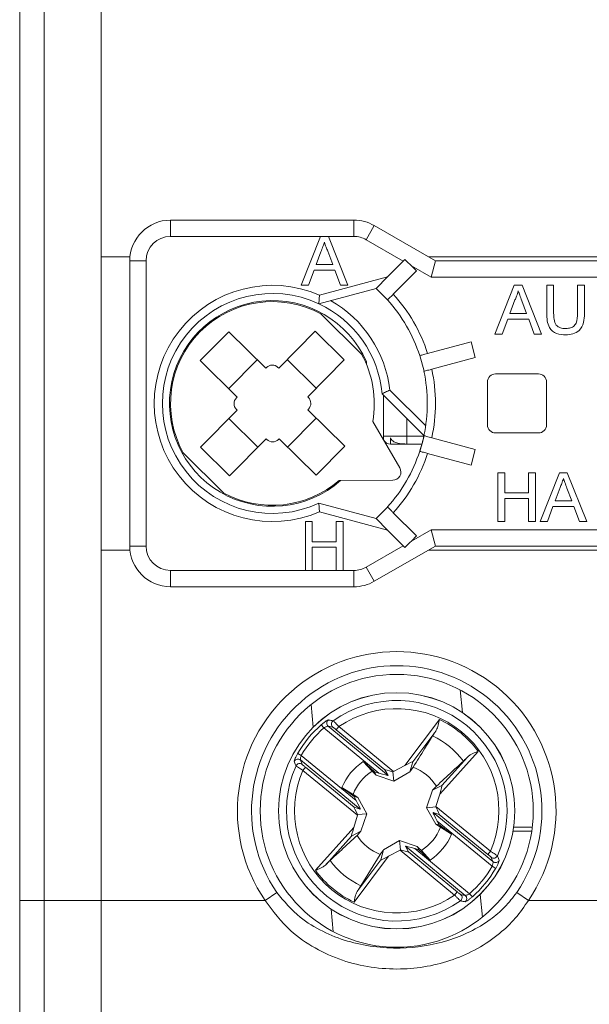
# Model space of a CAD drawing. Header units: millimetres. Extents: x 0 to 420, y 0 to 297.
# Tile 7 of 20: x 108 to 122, y 200 to 224. Entities that reach past the tile are written whole.
import ezdxf

# ---------------------------------------------------------------- set-up
doc = ezdxf.new("R2010")
doc.units = ezdxf.units.MM

msp = doc.modelspace()

# ---------------------------------------------------------------- linework, layer by layer
at = {"color": 7, "linetype": 'Continuous', "lineweight": 15}
for p, q in [((108.131, 202.412), (108.131, 229.612)), ((108.731, 229.612), (108.731, 202.412)), ((110.131, 218.212), (110.131, 229.612)), ((110.131, 229.612), (110.131, 202.412)), ((111.831, 219.112), (111.831, 218.712)), ((111.831, 219.112), (116.331, 219.112)), ((116.331, 218.712), (116.331, 219.112)), ((116.831, 218.978), (116.631, 218.631)), ((116.831, 218.978), (118.331, 218.112)), ((115.514, 218.712), (111.831, 218.712)), ((115.514, 218.712), (115.038, 217.512)), ((115.705, 218.712), (115.514, 218.712)), ((116.182, 217.512), (115.705, 218.712)), ((116.331, 218.712), (115.705, 218.712)), ((117.542, 218.105), (116.631, 218.631)), ((115.405, 218.019), (115.521, 218.335)), ((115.692, 218.352), (115.814, 218.019)), ((110.836, 218.212), (110.131, 218.212)), ((111.231, 218.112), (110.831, 218.112)), ((110.831, 211.112), (110.831, 218.112)), ((111.231, 218.112), (111.231, 211.112)), ((115.814, 218.019), (115.405, 218.019)), ((117.156, 217.719), (117.542, 218.105)), ((117.581, 218.145), (117.542, 218.105)), ((129.164, 218.212), (118.158, 218.212)), ((118.331, 218.112), (118.224, 217.712)), ((118.331, 218.112), (124.031, 218.112)), ((115.217, 217.512), (115.354, 217.881)), ((115.354, 217.881), (115.865, 217.881)), ((115.865, 217.881), (116.002, 217.512)), ((117.297, 217.295), (117.867, 217.864)), ((117.74, 217.991), (117.867, 217.864)), ((118.224, 217.712), (117.74, 217.991)), ((115.486, 217.272), (117.156, 217.719)), ((117.156, 217.719), (116.873, 217.436)), ((124.031, 217.712), (118.224, 217.712)), ((115.038, 217.512), (115.217, 217.512)), ((116.873, 217.436), (115.469, 217.06)), ((116.002, 217.512), (116.182, 217.512)), ((116.873, 217.436), (117.156, 217.154)), ((119.79, 216.312), (120.266, 217.512)), ((120.266, 217.512), (120.457, 217.512)), ((120.457, 217.512), (120.934, 216.312)), ((121.062, 216.821), (121.062, 217.512)), ((121.062, 217.512), (121.231, 217.512)), ((121.231, 217.512), (121.231, 216.829)), ((121.816, 217.512), (121.985, 217.512)), ((121.816, 216.829), (121.816, 217.512)), ((121.985, 217.512), (121.985, 216.821)), ((120.28, 217.152), (120.157, 216.819)), ((120.567, 216.819), (120.45, 217.135)), ((116.517, 215.825), (115.522, 216.81)), ((120.157, 216.819), (120.567, 216.819)), ((120.106, 216.681), (119.969, 216.312)), ((120.618, 216.681), (120.106, 216.681)), ((120.754, 216.312), (120.618, 216.681)), ((113.261, 216.374), (112.558, 215.663)), ((114.167, 215.477), (113.261, 216.374)), ((115.382, 216.385), (114.486, 215.479)), ((115.382, 216.385), (116.093, 215.682)), ((118.138, 215.839), (119.205, 216.125)), ((119.205, 216.125), (119.309, 215.739)), ((119.969, 216.312), (119.79, 216.312)), ((120.934, 216.312), (120.754, 216.312)), ((113.464, 214.766), (112.558, 215.663)), ((113.959, 215.684), (113.255, 214.973)), ((115.403, 214.984), (114.692, 215.687)), ((116.093, 215.682), (115.196, 214.775)), ((116.639, 215.574), (116.639, 215.637)), ((117.95, 215.788), (118.053, 215.402)), ((118.242, 215.453), (119.309, 215.739)), ((114.167, 215.477), (114.185, 215.495)), ((114.468, 215.496), (114.486, 215.479)), ((119.606, 214.087), (119.606, 215.137)), ((119.806, 215.337), (120.856, 215.337)), ((121.056, 215.137), (121.056, 214.087)), ((117.212, 214.942), (118.091, 214.063)), ((113.446, 214.749), (113.464, 214.766)), ((115.196, 214.775), (115.214, 214.758)), ((118.048, 213.823), (117.02, 214.851)), ((117.054, 214.817), (117.054, 213.812)), ((113.466, 214.448), (112.569, 213.542)), ((113.466, 214.448), (113.448, 214.466)), ((115.216, 214.475), (115.198, 214.457)), ((116.104, 213.56), (115.198, 214.457)), ((113.259, 214.24), (113.97, 213.536)), ((114.703, 213.54), (115.407, 214.251)), ((117.457, 213.028), (116.791, 214.168)), ((117.631, 214.24), (117.631, 213.812)), ((114.176, 213.745), (113.28, 212.838)), ((114.194, 213.727), (114.176, 213.745)), ((114.495, 213.746), (114.477, 213.729)), ((115.401, 212.85), (114.495, 213.746)), ((117.054, 213.812), (117.631, 213.812)), ((117.231, 213.766), (117.231, 213.612)), ((117.631, 213.812), (117.631, 213.616)), ((117.631, 213.812), (118.046, 213.812)), ((118.002, 213.628), (118.053, 213.821)), ((118.242, 213.771), (119.309, 213.485)), ((120.856, 213.887), (119.806, 213.887)), ((112.569, 213.542), (113.28, 212.838)), ((116.104, 213.56), (115.401, 212.85)), ((117.997, 213.612), (117.231, 213.612)), ((117.998, 213.616), (117.631, 213.616)), ((117.95, 213.435), (118.002, 213.628)), ((119.205, 213.099), (119.309, 213.485)), ((112.145, 213.398), (113.14, 212.413)), ((118.138, 213.385), (119.205, 213.099)), ((115.966, 212.72), (117.285, 212.727)), ((119.862, 211.712), (119.862, 212.912)), ((119.862, 212.912), (120.031, 212.912)), ((120.031, 212.912), (120.031, 212.419)), ((120.616, 212.419), (120.616, 212.912)), ((120.616, 212.912), (120.785, 212.912)), ((120.785, 212.912), (120.785, 211.712)), ((120.898, 211.712), (121.374, 212.912)), ((121.374, 212.912), (121.565, 212.912)), ((121.565, 212.912), (122.041, 211.712)), ((121.387, 212.552), (121.265, 212.219)), ((121.674, 212.219), (121.558, 212.535)), ((120.031, 212.419), (120.616, 212.419)), ((120.616, 212.281), (120.031, 212.281)), ((120.031, 212.281), (120.031, 211.712)), ((120.616, 211.712), (120.616, 212.281)), ((121.265, 212.219), (121.674, 212.219)), ((115.469, 212.163), (116.873, 211.787)), ((116.873, 211.787), (117.156, 212.07)), ((121.214, 212.081), (121.077, 211.712)), ((121.725, 212.081), (121.214, 212.081)), ((121.862, 211.712), (121.725, 212.081)), ((117.156, 211.504), (115.486, 211.952)), ((116.873, 211.787), (117.156, 211.504)), ((117.297, 211.928), (117.867, 211.359)), ((115.14, 211.712), (115.14, 210.512)), ((115.31, 211.712), (115.14, 211.712)), ((115.31, 211.219), (115.31, 211.712)), ((115.894, 211.712), (115.894, 211.219)), ((116.063, 211.712), (115.894, 211.712)), ((116.063, 210.512), (116.063, 211.712)), ((117.156, 211.504), (117.542, 211.118)), ((117.74, 211.232), (118.224, 211.512)), ((118.224, 211.512), (118.331, 211.112)), ((118.224, 211.512), (124.031, 211.512)), ((120.031, 211.712), (119.862, 211.712)), ((120.785, 211.712), (120.616, 211.712)), ((121.077, 211.712), (120.898, 211.712)), ((122.041, 211.712), (121.862, 211.712)), ((117.74, 211.232), (117.867, 211.359)), ((110.131, 202.412), (110.131, 211.012)), ((110.131, 211.012), (110.836, 211.012)), ((110.831, 211.112), (111.231, 211.112)), ((115.894, 211.219), (115.31, 211.219)), ((115.31, 211.081), (115.894, 211.081)), ((115.31, 210.512), (115.31, 211.081)), ((115.894, 211.081), (115.894, 210.512)), ((116.631, 210.592), (117.542, 211.118)), ((118.331, 211.112), (116.831, 210.246)), ((117.542, 211.118), (117.581, 211.079)), ((118.158, 211.012), (129.164, 211.012)), ((124.031, 211.112), (118.331, 211.112)), ((116.631, 210.592), (116.831, 210.246)), ((111.831, 210.512), (111.831, 210.112)), ((111.831, 210.512), (115.14, 210.512)), ((115.14, 210.512), (115.31, 210.512)), ((115.31, 210.512), (115.894, 210.512)), ((115.894, 210.512), (116.063, 210.512)), ((116.063, 210.512), (116.331, 210.512)), ((116.331, 210.112), (116.331, 210.512)), ((116.331, 210.112), (111.831, 210.112)), ((115.526, 206.721), (115.592, 206.646)), ((115.7, 206.687), (117.167, 205.48)), ((115.813, 206.664), (115.7, 206.687)), ((115.897, 206.601), (115.96, 206.679)), ((115.96, 206.679), (117.3, 205.578)), ((117.581, 205.727), (118.427, 206.853)), ((116.939, 205.539), (115.592, 206.646)), ((117.091, 205.62), (115.897, 206.601)), ((118.339, 206.57), (117.775, 205.818)), ((114.953, 206.023), (115.039, 205.973)), ((115.039, 205.973), (116.386, 204.866)), ((119.377, 206.072), (118.436, 205.024)), ((115.02, 205.86), (115.064, 205.753)), ((116.488, 204.653), (115.02, 205.86)), ((116.777, 205.585), (116.558, 205.82)), ((116.558, 205.82), (116.837, 205.569)), ((117.3, 205.578), (117.581, 205.727)), ((117.704, 205.57), (117.775, 205.818)), ((118.488, 205.232), (119.116, 205.931)), ((115.078, 205.605), (115.142, 205.682)), ((116.418, 204.504), (115.078, 205.605)), ((115.142, 205.682), (116.336, 204.701)), ((116.878, 205.489), (116.777, 205.585)), ((116.878, 205.489), (116.837, 205.569)), ((116.837, 205.569), (116.939, 205.539)), ((117.31, 205.343), (116.878, 205.489)), ((117.167, 205.48), (117.091, 205.62)), ((117.31, 205.343), (117.287, 205.571)), ((117.704, 205.57), (117.31, 205.343)), ((117.785, 205.683), (117.704, 205.57)), ((118.258, 205.115), (118.488, 205.232)), ((118.258, 205.115), (118.354, 205.216)), ((116.036, 205.186), (116.31, 205.016)), ((116.336, 204.96), (116.036, 205.186)), ((116.31, 205.016), (116.423, 204.935)), ((118.113, 204.683), (118.258, 205.115)), ((118.436, 205.024), (118.344, 204.719)), ((116.386, 204.866), (116.336, 204.96)), ((116.423, 204.935), (116.336, 204.96)), ((116.423, 204.935), (116.649, 204.54)), ((116.326, 204.199), (116.418, 204.504)), ((116.336, 204.701), (116.488, 204.653)), ((116.649, 204.54), (116.422, 204.518)), ((116.649, 204.54), (116.504, 204.109)), ((118.113, 204.683), (118.34, 204.706)), ((118.339, 204.288), (118.113, 204.683)), ((118.426, 204.523), (118.274, 204.57)), ((118.274, 204.57), (119.742, 203.364)), ((118.344, 204.719), (119.684, 203.618)), ((119.62, 203.541), (118.426, 204.523)), ((118.339, 204.288), (118.426, 204.264)), ((118.452, 204.208), (118.339, 204.288)), ((118.376, 204.358), (118.426, 204.264)), ((119.723, 203.25), (118.376, 204.358)), ((118.426, 204.264), (118.726, 204.038)), ((115.385, 203.152), (116.326, 204.199)), ((116.504, 204.109), (116.274, 203.992)), ((116.504, 204.109), (116.408, 204.008)), ((118.726, 204.038), (118.452, 204.208)), ((120.238, 204.112), (120.693, 204.112)), ((120.253, 204.212), (120.707, 204.212)), ((116.274, 203.992), (115.646, 203.292)), ((117.058, 203.654), (117.453, 203.88)), ((117.453, 203.88), (117.475, 203.653)), ((117.453, 203.88), (117.884, 203.735)), ((116.501, 202.772), (116.977, 203.54)), ((117.058, 203.654), (116.987, 203.405)), ((117.462, 203.646), (117.181, 203.497)), ((118.802, 202.545), (117.462, 203.646)), ((117.595, 203.743), (117.671, 203.604)), ((119.062, 202.537), (117.595, 203.743)), ((117.671, 203.604), (118.865, 202.622)), ((117.925, 203.654), (117.823, 203.685)), ((117.823, 203.685), (119.17, 202.578)), ((117.884, 203.735), (117.925, 203.654)), ((118.204, 203.403), (117.925, 203.654)), ((117.985, 203.639), (118.204, 203.403)), ((119.684, 203.618), (119.62, 203.541)), ((117.181, 203.497), (116.335, 202.371)), ((116.423, 202.654), (116.987, 203.405)), ((119.742, 203.364), (119.698, 203.47)), ((119.723, 203.25), (119.809, 203.2)), ((114.437, 202.607), (114.151, 202.412)), ((118.865, 202.622), (118.802, 202.545)), ((118.949, 202.56), (119.062, 202.537)), ((119.17, 202.578), (119.236, 202.503)), ((120.611, 202.412), (120.325, 202.607)), ((108.131, 199.012), (108.131, 202.412)), ((108.731, 202.412), (108.131, 202.412)), ((108.731, 202.412), (108.731, 198.412)), ((108.731, 202.412), (110.131, 202.412)), ((110.131, 202.412), (114.151, 202.412)), ((110.131, 198.412), (110.131, 202.412)), ((120.611, 202.412), (124.651, 202.412))]:
    msp.add_line(p, q, dxfattribs=at)
at = {"color": 8, "linetype": 'Continuous', "lineweight": 15}
for p, q in [((118.937, 207.579), (118.991, 207.024)), ((115.28, 207.221), (115.334, 206.666)), ((119.428, 202.557), (119.482, 202.002)), ((115.771, 202.2), (115.825, 201.645))]:
    msp.add_line(p, q, dxfattribs=at)
at = {"color": 7, "linetype": 'Continuous', "lineweight": 15}
for radius in [3.35, 2.9, 2.899]:
    msp.add_circle((117.381, 204.612), radius, dxfattribs=at)
for centre, radius, start, end in [((111.831, 218.112), 1, 90, 180), ((116.331, 218.112), 1, 60, 90), ((111.831, 218.112), 0.6, 90, 180), ((116.331, 218.112), 0.6, 60, 90), ((114.331, 214.612), 2.9, 66.532, 293.468), ((114.331, 214.612), 2.7, 65.0744, 294.9256), ((114.331, 214.612), 4, 17.866, 42.134), ((114.331, 214.612), 2.525, 23.9501, 311.4958), ((114.331, 214.612), 2.5, 61.5612, 209.0408), ((114.331, 214.612), 2.7, 5.0744, 65.0744), ((114.331, 214.612), 2.9, 6.532, 60.5605), ((114.331, 214.612), 3.8, 18.017, 41.983), ((114.331, 214.612), 2.5, 349.7652, 29.0408), ((114.327, 215.354), 0.2, 45.301, 135.301), ((114.331, 214.612), 3.8, 348.017, 11.983), ((114.331, 214.612), 4, 347.866, 12.134), ((119.806, 215.137), 0.2, 90, 180), ((120.856, 215.137), 0.2, 0, 90), ((113.589, 214.608), 0.2, 135.301, 225.301), ((115.073, 214.616), 0.2, 315.301, 45.301), ((119.806, 214.087), 0.2, 180, 270), ((120.856, 214.087), 0.2, 270, 0), ((114.335, 213.869), 0.2, 225.301, 315.301), ((117.231, 213.812), 0.2, 207.8094, 270), ((114.331, 214.612), 3.8, 345, 348.017), ((114.331, 214.612), 3.8, 318.017, 341.983), ((114.331, 214.612), 3.8, 341.983, 345), ((114.331, 214.612), 4, 317.866, 342.134), ((117.284, 212.927), 0.2, 270.301, 30.301), ((114.331, 214.612), 2.5, 241.5612, 310.8368), ((111.831, 211.112), 1, 180, 270), ((111.831, 211.112), 0.6, 180, 270), ((116.331, 211.112), 0.6, 270, 300), ((116.331, 211.112), 1, 270, 300), ((117.381, 204.612), 3.908, 325.743, 214.257), ((117.381, 204.612), 3.562, 325.743, 214.257), ((117.381, 204.612), 2.707, 335.914, 125.2507), ((117.381, 204.612), 2.508, 336.6604, 124.5043), ((117.381, 204.612), 2.809, 131.3322, 149.8325), ((115.764, 206.764), 0.1, 127.3397, 230.0791), ((115.877, 206.741), 0.1, 125.6736, 230.0612), ((117.381, 204.612), 2.473, 36.1881, 64.9765), ((117.381, 204.612), 2.709, 131.3322, 149.8325), ((117.381, 204.612), 2.04, 36.7259, 64.4388), ((117.381, 204.612), 2.707, 155.914, 305.2507), ((114.957, 205.781), 0.1, 51.0855, 153.8249), ((115.001, 205.675), 0.1, 51.1035, 155.491), ((117.381, 204.612), 1.463, 124.2659, 156.8987), ((117.381, 204.612), 2.508, 156.6604, 304.5043), ((117.381, 204.612), 1.145, 121.83, 159.3346), ((117.381, 204.612), 1.145, 31.83, 69.3346), ((117.381, 204.612), 1.145, 211.83, 249.3346), ((117.381, 204.612), 1.145, 301.83, 339.3346), ((117.381, 204.612), 1.463, 304.2659, 336.8987), ((117.381, 204.612), 2.04, 216.7259, 244.4388), ((119.761, 203.549), 0.1, 231.1035, 335.491), ((119.805, 203.442), 0.1, 231.0855, 333.8249), ((117.381, 204.612), 2.473, 216.1881, 244.9765), ((117.381, 204.612), 2.709, 311.3322, 329.8325), ((117.381, 204.612), 2.809, 311.3322, 329.8325), ((118.885, 202.483), 0.1, 305.6736, 50.0612), ((118.998, 202.46), 0.1, 307.3397, 50.0791)]:
    msp.add_arc(centre, radius, start, end, dxfattribs=at)
for centre, major_axis, ratio, start_param, end_param in [((116.401, 218.764), (1.719, -1.319), 0.131652, 0.785398, 0.919879), ((116.401, 210.46), (1.719, 1.319), 0.131652, 5.363306, 5.497787), ((117.566, 205.707), (0.208, 0.112), 0.04428, 6.24051, 7.758946), ((116.918, 205.556), (0.249, -0.076), 0.040112, 4.809235, 6.32409), ((117.341, 205.544), (0.249, -0.076), 0.040112, 1.799222, 3.182497), ((117.309, 205.57), (0.096, 0.0504), 0.096832, 1.611647, 1.743226), ((118.42, 205.006), (0.069, 0.226), 0.04428, 4.807424, 6.325861), ((116.365, 204.883), (-0.123, 0.23), 0.040112, 3.100688, 4.615543), ((116.459, 204.471), (-0.123, 0.23), 0.040112, 6.242281, 7.625556), ((116.427, 204.497), (0.031, 0.104), 0.096832, 1.398366, 1.529945), ((118.397, 204.34), (-0.123, 0.23), 0.040112, 6.242281, 7.757136), ((118.336, 204.726), (0.031, 0.104), 0.096832, 4.539959, 4.671538), ((118.303, 204.753), (-0.123, 0.23), 0.040112, 3.100688, 4.483964), ((116.342, 204.218), (0.069, 0.226), 0.04428, 1.665832, 3.184268), ((117.453, 203.653), (0.096, 0.0504), 0.096832, 4.75324, 4.884819), ((117.421, 203.68), (0.249, -0.076), 0.040112, 4.940814, 6.32409), ((117.844, 203.668), (0.249, -0.076), 0.040112, 1.667642, 3.182497), ((117.196, 203.516), (0.208, 0.112), 0.04428, 3.098917, 4.617354)]:
    msp.add_ellipse(centre, major_axis=major_axis, ratio=ratio, start_param=start_param, end_param=end_param, dxfattribs=at)
for points, knots in [([(115.521, 218.335), (115.538, 218.379), (115.567, 218.459), (115.597, 218.538), (115.61, 218.573)], [0, 0, 0, 0, 0.560002, 1, 1, 1, 1]), ([(115.61, 218.573), (115.621, 218.53), (115.641, 218.454), (115.676, 218.383), (115.692, 218.352)], [0, 0, 0, 0, 0.559908, 1, 1, 1, 1]), ([(117.156, 217.154), (117.157, 217.155), (117.16, 217.158), (117.185, 217.183), (117.221, 217.219), (117.26, 217.258), (117.287, 217.285), (117.297, 217.295)], [0, 0, 0, 0, 0.214334, 0.428664, 0.643131, 0.857878, 1, 1, 1, 1]), ([(120.362, 217.373), (120.35, 217.33), (120.33, 217.254), (120.295, 217.183), (120.28, 217.152)], [0, 0, 0, 0, 0.5599078, 1, 1, 1, 1]), ([(120.45, 217.135), (120.433, 217.179), (120.404, 217.259), (120.375, 217.338), (120.362, 217.373)], [0, 0, 0, 0, 0.560002, 1, 1, 1, 1]), ([(115.469, 217.06), (115.469, 217.062), (115.469, 217.067), (115.472, 217.1), (115.476, 217.15), (115.481, 217.208), (115.484, 217.251), (115.486, 217.271), (115.486, 217.272)], [0, 0, 0, 0, 0.199086, 0.397985, 0.602097, 0.817827, 0.98888, 1, 1, 1, 1]), ([(121.526, 216.296), (121.45, 216.301), (121.298, 216.309), (121.119, 216.451), (121.067, 216.643), (121.064, 216.762), (121.062, 216.821)], [0, 0, 0, 0, 0.280714, 0.557891, 0.778399, 1, 1, 1, 1]), ([(121.231, 216.829), (121.232, 216.779), (121.233, 216.678), (121.276, 216.535), (121.393, 216.459), (121.473, 216.453), (121.513, 216.45)], [0, 0, 0, 0, 0.281723, 0.560127, 0.779499, 1, 1, 1, 1]), ([(121.513, 216.45), (121.548, 216.452), (121.618, 216.455), (121.722, 216.492), (121.815, 216.623), (121.815, 216.744), (121.816, 216.829)], [0, 0, 0, 0, 0.187574, 0.374198, 0.559695, 1, 1, 1, 1]), ([(121.985, 216.821), (121.984, 216.746), (121.981, 216.596), (121.88, 216.4), (121.703, 216.306), (121.585, 216.3), (121.526, 216.296)], [0, 0, 0, 0, 0.281617, 0.559127, 0.779001, 1, 1, 1, 1]), ([(118.138, 215.839), (118.116, 215.833), (118.073, 215.821), (118.015, 215.806), (117.971, 215.794), (117.948, 215.788), (117.946, 215.787), (117.945, 215.787)], [0, 0, 0, 0, 0.215042, 0.430087, 0.64502, 0.859687, 1, 1, 1, 1]), ([(118.048, 215.401), (118.05, 215.401), (118.055, 215.402), (118.088, 215.411), (118.137, 215.425), (118.191, 215.439), (118.227, 215.449), (118.242, 215.453)], [0, 0, 0, 0, 0.214334, 0.428664, 0.643131, 0.857878, 1, 1, 1, 1]), ([(117.212, 214.942), (117.211, 214.941), (117.193, 214.933), (117.155, 214.914), (117.101, 214.889), (117.057, 214.867), (117.026, 214.853), (117.022, 214.852), (117.02, 214.851)], [0, 0, 0, 0, 0.01112, 0.182173, 0.397903, 0.602015, 0.800914, 1, 1, 1, 1]), ([(117.054, 213.812), (117.054, 213.811), (117.054, 213.804), (117.054, 213.79), (117.054, 213.769), (117.054, 213.746), (117.054, 213.723), (117.054, 213.72), (117.054, 213.718)], [0, 0, 0, 0, 0.010135, 0.105668, 0.200728, 0.358734, 0.617857, 1, 1, 1, 1]), ([(117.631, 213.616), (117.613, 213.616), (117.537, 213.617), (117.426, 213.624), (117.32, 213.663), (117.259, 213.71), (117.24, 213.747), (117.231, 213.766)], [0, 0, 0, 0, 0.121666, 0.503495, 0.726642, 0.865009, 1, 1, 1, 1]), ([(118.242, 213.771), (118.22, 213.777), (118.176, 213.788), (118.118, 213.804), (118.075, 213.816), (118.051, 213.822), (118.049, 213.823), (118.048, 213.823)], [0, 0, 0, 0, 0.215042, 0.430087, 0.64502, 0.859687, 1, 1, 1, 1]), ([(117.945, 213.436), (117.947, 213.436), (117.951, 213.435), (117.984, 213.426), (118.033, 213.413), (118.088, 213.398), (118.124, 213.388), (118.138, 213.385)], [0, 0, 0, 0, 0.214334, 0.428664, 0.643131, 0.857878, 1, 1, 1, 1]), ([(121.469, 212.773), (121.458, 212.73), (121.438, 212.654), (121.403, 212.583), (121.387, 212.552)], [0, 0, 0, 0, 0.559908, 1, 1, 1, 1]), ([(121.558, 212.535), (121.541, 212.579), (121.512, 212.659), (121.482, 212.738), (121.469, 212.773)], [0, 0, 0, 0, 0.560002, 1, 1, 1, 1]), ([(115.469, 212.163), (115.469, 212.161), (115.469, 212.157), (115.472, 212.124), (115.476, 212.074), (115.481, 212.015), (115.484, 211.972), (115.486, 211.953), (115.486, 211.952)], [0, 0, 0, 0, 0.199086, 0.397985, 0.602097, 0.817827, 0.98888, 1, 1, 1, 1]), ([(117.297, 211.928), (117.281, 211.944), (117.25, 211.976), (117.207, 212.019), (117.175, 212.051), (117.158, 212.068), (117.156, 212.069), (117.156, 212.07)], [0, 0, 0, 0, 0.215042, 0.430087, 0.64502, 0.859687, 1, 1, 1, 1]), ([(115.526, 206.721), (115.535, 206.728), (115.561, 206.751), (115.607, 206.787), (115.654, 206.819), (115.689, 206.84), (115.699, 206.842), (115.703, 206.843)], [0, 0, 0, 0, 0.106969, 0.339081, 0.565137, 0.783439, 1, 1, 1, 1]), ([(115.7, 206.687), (115.696, 206.687), (115.689, 206.688), (115.667, 206.682), (115.639, 206.672), (115.612, 206.658), (115.597, 206.649), (115.592, 206.646)], [0, 0, 0, 0, 0.21548, 0.436195, 0.664796, 0.895578, 1, 1, 1, 1]), ([(115.703, 206.843), (115.711, 206.842), (115.749, 206.835), (115.788, 206.828), (115.819, 206.823)], [0, 0, 0, 0, 0.204716, 1, 1, 1, 1]), ([(115.897, 206.601), (115.893, 206.605), (115.88, 206.615), (115.858, 206.632), (115.836, 206.649), (115.819, 206.661), (115.815, 206.663), (115.813, 206.664)], [0, 0, 0, 0, 0.100839, 0.334471, 0.559976, 0.77988, 1, 1, 1, 1]), ([(115.819, 206.823), (115.822, 206.82), (115.829, 206.815), (115.857, 206.787), (115.894, 206.749), (115.931, 206.71), (115.954, 206.686), (115.96, 206.679)], [0, 0, 0, 0, 0.223206, 0.444231, 0.668852, 0.900211, 1, 1, 1, 1]), ([(118.427, 206.853), (118.427, 206.851), (118.423, 206.83), (118.408, 206.76), (118.387, 206.658), (118.353, 206.595), (118.339, 206.57)], [0, 0, 0, 0, 0.014382, 0.203404, 0.680882, 1, 1, 1, 1]), ([(118.261, 206.452), (118.195, 206.345), (118.037, 206.09), (117.878, 205.833), (117.785, 205.683)], [0, 0, 0, 0, 0.418017, 1, 1, 1, 1]), ([(118.261, 206.452), (118.279, 206.479), (118.301, 206.514), (118.333, 206.56), (118.339, 206.57)], [0, 0, 0, 0, 0.793901, 1, 1, 1, 1]), ([(114.867, 205.826), (114.867, 205.827), (114.866, 205.832), (114.872, 205.856), (114.89, 205.902), (114.918, 205.96), (114.941, 206.002), (114.953, 206.023)], [0, 0, 0, 0, 0.090361, 0.315187, 0.543285, 0.770757, 1, 1, 1, 1]), ([(115.039, 205.973), (115.035, 205.962), (115.027, 205.938), (115.02, 205.906), (115.017, 205.879), (115.017, 205.864), (115.019, 205.861), (115.02, 205.86)], [0, 0, 0, 0, 0.225306, 0.4539, 0.685064, 0.910646, 1, 1, 1, 1]), ([(119.116, 205.931), (119.138, 205.949), (119.194, 205.995), (119.289, 206.036), (119.356, 206.063), (119.375, 206.071), (119.377, 206.072)], [0, 0, 0, 0, 0.319118, 0.796596, 0.985618, 1, 1, 1, 1]), ([(114.91, 205.717), (114.907, 205.724), (114.892, 205.761), (114.878, 205.797), (114.867, 205.826)], [0, 0, 0, 0, 0.204716, 1, 1, 1, 1]), ([(115.078, 205.605), (115.058, 205.618), (115.018, 205.643), (114.966, 205.677), (114.927, 205.702), (114.912, 205.714), (114.91, 205.716), (114.91, 205.717)], [0, 0, 0, 0, 0.236869, 0.474724, 0.711887, 0.94347, 1, 1, 1, 1]), ([(115.064, 205.753), (115.064, 205.753), (115.065, 205.751), (115.072, 205.743), (115.089, 205.727), (115.114, 205.706), (115.132, 205.69), (115.142, 205.682)], [0, 0, 0, 0, 0.055605, 0.284477, 0.521163, 0.760618, 1, 1, 1, 1]), ([(118.354, 205.216), (118.483, 205.336), (118.704, 205.542), (118.924, 205.746), (119.016, 205.832)], [0, 0, 0, 0, 0.581982, 1, 1, 1, 1]), ([(119.116, 205.931), (119.111, 205.926), (119.072, 205.885), (119.042, 205.856), (119.016, 205.832)], [0, 0, 0, 0, 0.1332249, 1, 1, 1, 1]), ([(116.408, 204.008), (116.279, 203.888), (116.058, 203.682), (115.838, 203.477), (115.746, 203.392)], [0, 0, 0, 0, 0.581982, 1, 1, 1, 1]), ([(116.977, 203.54), (116.988, 203.557), (117.015, 203.594), (117.042, 203.632), (117.058, 203.654)], [0, 0, 0, 0, 0.42967, 1, 1, 1, 1]), ([(117.884, 203.735), (117.903, 203.716), (117.937, 203.685), (117.97, 203.653), (117.985, 203.639)], [0, 0, 0, 0, 0.57033, 1, 1, 1, 1]), ([(119.698, 203.47), (119.698, 203.471), (119.697, 203.473), (119.69, 203.48), (119.673, 203.496), (119.648, 203.518), (119.63, 203.533), (119.62, 203.541)], [0, 0, 0, 0, 0.055605, 0.284477, 0.521163, 0.760618, 1, 1, 1, 1]), ([(119.684, 203.618), (119.704, 203.606), (119.744, 203.581), (119.796, 203.547), (119.835, 203.521), (119.85, 203.51), (119.852, 203.507), (119.852, 203.507)], [0, 0, 0, 0, 0.236869, 0.474724, 0.711887, 0.94347, 1, 1, 1, 1]), ([(115.646, 203.292), (115.624, 203.274), (115.568, 203.229), (115.473, 203.188), (115.406, 203.16), (115.387, 203.152), (115.385, 203.152)], [0, 0, 0, 0, 0.319118, 0.796596, 0.985618, 1, 1, 1, 1]), ([(115.646, 203.292), (115.651, 203.298), (115.69, 203.338), (115.72, 203.367), (115.746, 203.392)], [0, 0, 0, 0, 0.1332249, 1, 1, 1, 1]), ([(119.723, 203.25), (119.727, 203.262), (119.735, 203.285), (119.742, 203.318), (119.745, 203.345), (119.745, 203.359), (119.743, 203.363), (119.742, 203.364)], [0, 0, 0, 0, 0.225306, 0.4539, 0.685064, 0.910646, 1, 1, 1, 1]), ([(119.895, 203.398), (119.895, 203.396), (119.896, 203.391), (119.89, 203.368), (119.872, 203.322), (119.844, 203.263), (119.821, 203.221), (119.809, 203.2)], [0, 0, 0, 0, 0.090361, 0.315187, 0.543285, 0.770757, 1, 1, 1, 1]), ([(119.852, 203.507), (119.855, 203.499), (119.87, 203.463), (119.884, 203.427), (119.895, 203.398)], [0, 0, 0, 0, 0.204716, 1, 1, 1, 1]), ([(114.437, 202.607), (114.618, 202.391), (114.941, 202.006), (115.559, 201.637), (116.165, 201.398), (116.808, 201.264), (117.643, 201.217), (118.456, 201.344), (119.185, 201.63), (119.652, 201.91), (120.04, 202.236), (120.23, 202.483), (120.325, 202.607)], [0, 0, 0, 0, 0.12396, 0.221273, 0.318736, 0.415491, 0.512241, 0.68815, 0.77523, 0.862218, 0.931181, 1, 1, 1, 1]), ([(116.335, 202.371), (116.335, 202.372), (116.339, 202.394), (116.354, 202.464), (116.375, 202.566), (116.409, 202.629), (116.423, 202.654)], [0, 0, 0, 0, 0.014382, 0.203404, 0.680882, 1, 1, 1, 1]), ([(116.501, 202.772), (116.483, 202.744), (116.461, 202.71), (116.429, 202.663), (116.423, 202.654)], [0, 0, 0, 0, 0.793901, 1, 1, 1, 1]), ([(118.865, 202.622), (118.869, 202.619), (118.882, 202.608), (118.904, 202.591), (118.926, 202.574), (118.943, 202.562), (118.947, 202.56), (118.949, 202.56)], [0, 0, 0, 0, 0.100839, 0.334471, 0.559976, 0.77988, 1, 1, 1, 1]), ([(119.062, 202.537), (119.066, 202.536), (119.073, 202.536), (119.095, 202.541), (119.123, 202.552), (119.15, 202.565), (119.165, 202.575), (119.17, 202.578)], [0, 0, 0, 0, 0.21548, 0.436195, 0.664796, 0.895578, 1, 1, 1, 1]), ([(120.611, 202.412), (120.509, 202.263), (120.304, 201.965), (119.882, 201.564), (119.371, 201.216), (118.771, 200.946), (118.132, 200.778), (117.452, 200.71), (116.747, 200.756), (116.036, 200.925), (115.37, 201.225), (114.691, 201.687), (114.347, 202.149), (114.151, 202.412)], [0, 0, 0, 0, 0.0708585, 0.141813, 0.2285725, 0.315389, 0.4018495, 0.4882961, 0.5830521, 0.6778271, 0.7750503, 0.8721794, 1, 1, 1, 1]), ([(118.943, 202.401), (118.94, 202.404), (118.933, 202.409), (118.905, 202.436), (118.868, 202.475), (118.831, 202.514), (118.808, 202.538), (118.802, 202.545)], [0, 0, 0, 0, 0.223206, 0.444231, 0.668852, 0.900211, 1, 1, 1, 1]), ([(119.059, 202.38), (119.051, 202.382), (119.013, 202.388), (118.974, 202.395), (118.943, 202.401)], [0, 0, 0, 0, 0.204716, 1, 1, 1, 1]), ([(119.236, 202.503), (119.227, 202.496), (119.201, 202.472), (119.156, 202.437), (119.108, 202.404), (119.073, 202.383), (119.063, 202.381), (119.059, 202.38)], [0, 0, 0, 0, 0.106969, 0.339081, 0.565137, 0.783439, 1, 1, 1, 1])]:
    msp.add_open_spline(points, degree=3, knots=knots, dxfattribs=at)

doc.saveas('drawing.dxf')
